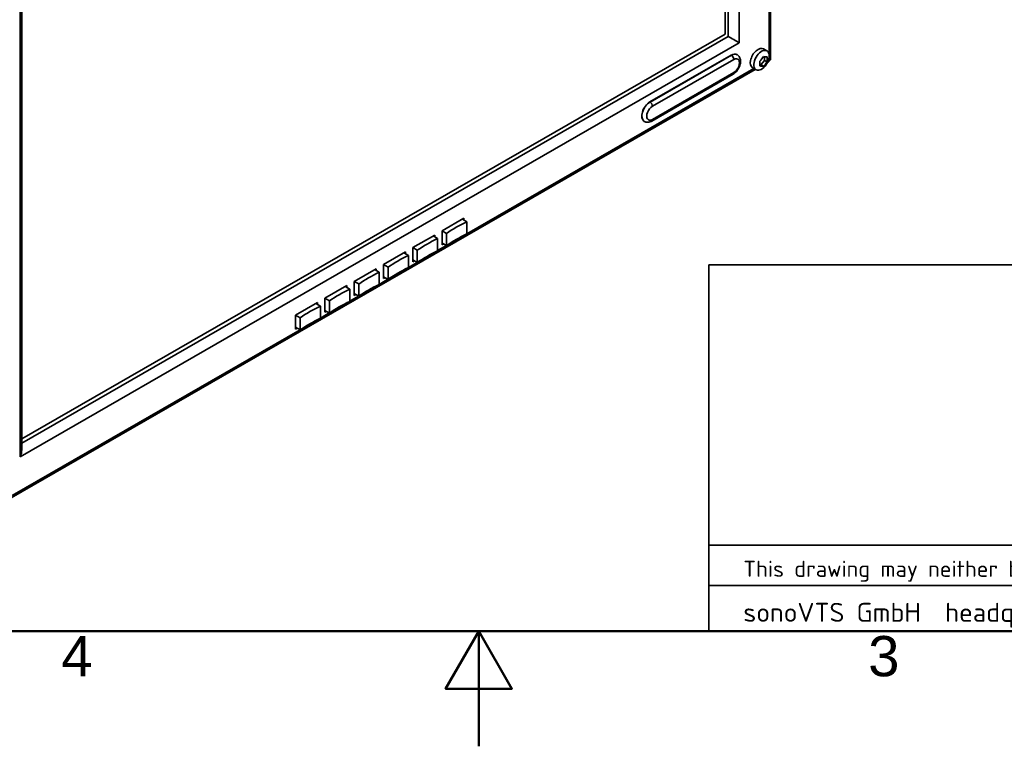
# Model space of a CAD drawing. Header units: millimetres. Extents: x 0 to 2100, y 0 to 1485.
# Tile 7 of 15: x 850 to 1278, y 0 to 316. Entities that reach past the tile are written whole.
import ezdxf

# ---------------------------------------------------------------- set-up
doc = ezdxf.new("R2010")
doc.units = ezdxf.units.MM
doc.header["$LTSCALE"] = 5
for name, color, linetype, lineweight in [('Rahmen_0', 7, 'Continuous', 50), ('Rahmen_2', 7, 'Continuous', 50), ('Sichtbare Kanten(ISO)', 7, 'Continuous', 35), ('Sichtbare tangentiale Kanten(ISO)', 7, 'Continuous', 35), ('Skizziergeometrie(ISO)', 7, 'Continuous', 35), ('Symbole(ISO)', 7, 'Continuous', 18)]:
    doc.layers.add(name, color=color, linetype=linetype, lineweight=lineweight)
doc.styles.add('Aktuell-BSI', font='arial.ttf')
doc.styles.add('Aktuell-ISO', font='arial.ttf')
doc.styles.add('Textstil28', font='arial.ttf')
doc.styles.add('Textstil29', font='arial.ttf')
doc.styles.add('Textstil9', font='arial.ttf')

# ---------------------------------------------------------------- blocks, each defined once
blk = doc.blocks.new('Ränder Standardrahmen')
at = {"layer": 'Rahmen_0', "flags": 128}
for points in [[(10, 10), (10, 287), (410, 287), (410, 10), (10, 10)], [(210, 0), (210, 10), (207.113, 5), (212.887, 5), (210, 10)]]:
    blk.add_lwpolyline(points, dxfattribs=at)
at = {"layer": 'Rahmen_2', "char_height": 3.5, "attachment_point": 7, "style": 'Aktuell-BSI'}
for s, insert in [('4', (173.705, 6.1)), ('3', (243.856, 6.041))]:
    blk.add_mtext(s, dxfattribs=dict(at, insert=insert))
blk = doc.blocks.new('Schriftfelder Kundenansicht englisch')
at = {"layer": 'Skizziergeometrie(ISO)'}
for p, q in [((89.837, 95.818), (269.837, 95.818)), ((89.837, 95.818), (89.837, 63.943)), ((269.837, 71.443), (89.837, 71.443)), ((89.837, 67.943), (269.837, 67.943)), ((89.837, 63.943), (269.837, 63.943))]:
    blk.add_line(p, q, dxfattribs=at)
at = {"layer": 'Symbole(ISO)', "color": 7, "insert": (92.837, 69.168), "char_height": 1.4, "width": 243.73782, "attachment_point": 4, "style": 'Aktuell-ISO'}
blk.add_mtext('\\fISOCPEUR|b0|i0;\\H1.4000;This drawing may neither be copied nor made accessible to third parties without prior written approval of sonoVTS GmbH.', dxfattribs=at)
at = {"layer": 'Symbole(ISO)', "color": 7, "insert": (92.837, 65.343), "char_height": 1.65, "attachment_point": 4, "style": 'Aktuell-ISO'}
blk.add_mtext('\\fISOCPEUR|b0|i0;\\H1.6500;sonoVTS GmbH\\fISOCPEUR|b0|i0;\\H1.6500;  headquarters: Kapellenstrasse 11  85622 Feldkirchen         branch Hohenkammer: Am Königholz Ost 4  85411 Hohenkammer            www.sonovts.de', dxfattribs=at)
at = {"layer": 'Symbole(ISO)', "color": 7}
for tag, p, height, style in [('KONSTRUKTEUR_001', (124.563, 89.696), 2.997, 'Textstil28'), ('KONTROLLIERT_VON_001', (161.184, 89.696), 2.997, 'Textstil28'), ('KONTROLLDATUM_001', (197.631, 89.684), 2.997, 'Textstil28'), ('DATEINAME_001', (234.55, 89.219), 1.499, 'Textstil29'), ('Artikelnummer_001', (197.555, 81.054), 3.5, 'Textstil9'), ('BAUTEILNUMMER_001', (124.46, 79.179), 3.5, 'Textstil9'), ('costumers_view_001', (197.923, 73.446), 2.997, 'Textstil28')]:
    blk.add_attdef(tag, p, '', height=height, dxfattribs=dict(at, style=style))

msp = doc.modelspace()

# ---------------------------------------------------------------- linework, layer by layer
at = {"layer": 'Sichtbare Kanten(ISO)'}
for p, q in [((1176.89, 550.99), (1176.89, 298.61)), ((1158.46, 308.66), (1158.46, 531.29)), ((1163.27, 305.88), (1163.27, 534.79)), ((1163.27, 305.88), (1163.27, 534.79)), ((1157.06, 309.69), (1157.06, 530.49)), ((1157.06, 309.69), (1157.06, 530.49)), ((850.73, 125.9), (850.73, 354.81)), ((850.73, 354.81), (850.73, 125.9)), ((851.35, 354.44), (851.35, 128.91)), ((851.35, 133.64), (1157.06, 309.69)), ((851.35, 133.64), (1157.06, 309.69)), ((1158.46, 308.66), (851.35, 131.81)), ((1163.27, 305.88), (850.73, 125.9)), ((850.73, 125.9), (1163.27, 305.88)), ((1159.73, 300.53), (1124.38, 280.17)), ((1162.3, 300.74), (1162.23, 300.78)), ((1175.28, 302.38), (1173.77, 303.25)), ((1174.26, 298.26), (1174.26, 299.85)), ((1172.18, 296.33), (1172.67, 296.28)), ((1172.67, 296.28), (1174.26, 298.26)), ((1172.67, 296.28), (1173.71, 295.68)), ((1174.26, 298.26), (1175.3, 297.66)), ((1175.96, 297.63), (1175.56, 297.41)), ((1170.22, 294.33), (846.76, 108.06)), ((1160.55, 292.24), (1125.2, 271.88)), ((1170.54, 294.15), (1169.03, 295.02)), ((1121.95, 271.71), (1121.88, 271.75)), ((1043.59, 229.64), (1034.04, 224.15)), ((1042.88, 229.24), (1044.86, 228.1)), ((1043.59, 228.83), (1043.59, 229.64)), ((1044.86, 228.1), (1044.86, 222.78)), ((1036.02, 223.01), (1034.04, 224.15)), ((1034.04, 224.15), (1034.04, 218.02)), ((1036.02, 217.69), (1036.02, 223.01)), ((1030.86, 222.31), (1021.32, 216.82)), ((1030.15, 221.91), (1032.14, 220.77)), ((1030.86, 221.5), (1030.86, 222.31)), ((1032.14, 220.77), (1032.14, 215.45)), ((1034.04, 218.83), (1036.02, 217.69)), ((1034.04, 218.02), (1034.75, 218.42)), ((1018.13, 214.99), (1008.59, 209.49)), ((1017.43, 214.58), (1019.41, 213.44)), ((1018.13, 214.17), (1018.13, 214.99)), ((1023.3, 215.68), (1021.32, 216.82)), ((1021.32, 216.82), (1021.32, 210.69)), ((1023.3, 210.36), (1023.3, 215.68)), ((1019.41, 213.44), (1019.41, 208.12)), ((1021.32, 211.5), (1023.3, 210.36)), ((1021.32, 210.69), (1022.03, 211.09)), ((1005.41, 207.66), (995.86, 202.16)), ((1004.7, 207.25), (1006.68, 206.11)), ((1005.41, 206.84), (1005.41, 207.66)), ((1006.68, 206.11), (1006.68, 200.79)), ((1010.57, 208.35), (1008.59, 209.49)), ((1008.59, 209.49), (1008.59, 203.36)), ((1010.57, 203.03), (1010.57, 208.35)), ((997.84, 201.02), (995.86, 202.16)), ((995.86, 202.16), (995.86, 196.03)), ((1008.59, 204.17), (1010.57, 203.03)), ((1008.59, 203.36), (1009.3, 203.76)), ((992.68, 200.33), (983.13, 194.83)), ((991.97, 199.92), (993.95, 198.78)), ((992.68, 199.51), (992.68, 200.33)), ((993.95, 198.78), (993.95, 193.46)), ((997.84, 195.7), (997.84, 201.02)), ((979.95, 193), (970.4, 187.5)), ((979.95, 192.18), (979.95, 193)), ((985.11, 193.69), (983.13, 194.83)), ((983.13, 194.83), (983.13, 188.7)), ((985.11, 188.37), (985.11, 193.69)), ((995.86, 196.84), (997.84, 195.7)), ((995.86, 196.03), (996.57, 196.44)), ((979.24, 192.59), (981.22, 191.45)), ((981.22, 191.45), (981.22, 186.13)), ((983.13, 189.51), (985.11, 188.37)), ((983.13, 188.7), (983.84, 189.11)), ((972.38, 186.36), (970.4, 187.5)), ((970.4, 187.5), (970.4, 181.37)), ((972.38, 181.04), (972.38, 186.36)), ((970.4, 182.18), (972.38, 181.04)), ((970.4, 181.37), (971.11, 181.78))]:
    msp.add_line(p, q, dxfattribs=at)
msp.add_arc((1168.36, 300.89), 8, 320.5086, 339.6194, dxfattribs=at)
for centre, major_axis, ratio, start_param, end_param in [((1157.79, 309.25), (0.75, 1.3), 0.578093, 4.572835, 4.610909), ((1160.98, 307.2), (4.5, -2.6), 0.001672, 1.037263, 2.16507), ((1160.98, 307.2), (4.5, -2.6), 0.001672, 1.037263, 2.16507), ((1159.73, 296.44), (2.5, 4.33), 0.578093, 0, 0.783464), ((1171.4, 299.14), (2.37, 4.12), 0.578093, 0, 3.141593), ((1172.91, 298.27), (2.37, 4.12), 0.578093, 4.995748, 10.712216), ((1167.56, 302.02), (-6.29, -4.41), 0.787757, 1.753349, 2.093405), ((1169.15, 302.94), (-7.16, 2.78), 0.209664, 2.338976, 2.679032), ((1169.95, 301.8), (-3.83, 6.65), 0.578093, 3.758896, 4.098953), ((1166.77, 299.97), (3.83, -6.65), 0.578093, 0.617304, 0.95736), ((1167.56, 298.84), (7.16, -2.78), 0.209664, 5.480569, 5.820625), ((1169.15, 299.75), (6.29, 4.41), 0.787757, 4.894941, 5.234997), ((1174.82, 299.41), (1.16, -1.76), 0.465056, 6.257487, 6.650186), ((1174.91, 299.45), (-1.05, 1.82), 0.396922, 3.141428, 3.143361), ((1174.79, 299.39), (-1.13, 1.77), 0.547384, 3.512679, 3.905378), ((1174.79, 298.97), (2.1, -0.43), 0.086765, 5.515374, 5.908073), ((1174.79, 298.61), (2.1, 0), 0.130308, 5.890486, 6.283185), ((1124.38, 276.08), (-2.5, -4.33), 0.578093, 3.925057, 6.283185), ((1086.37, 199.1), (-65.25, 0), 0.575862, 5.401861, 5.593714), ((1086.37, 193.79), (65.25, 0), 0.575862, 2.260268, 2.452121), ((1073.65, 191.77), (-65.25, 0), 0.575862, 5.401861, 5.593714), ((1073.65, 186.46), (65.25, 0), 0.575862, 2.260268, 2.452121), ((1060.92, 184.44), (-65.25, 0), 0.575862, 5.401861, 5.593714), ((1048.19, 177.11), (-65.25, 0), 0.575862, 5.401861, 5.593714), ((1060.92, 179.13), (65.25, 0), 0.575862, 2.260268, 2.452121), ((1035.46, 169.78), (-65.25, 0), 0.575862, 5.401861, 5.593714), ((1048.19, 171.8), (65.25, 0), 0.575862, 2.260268, 2.452121), ((1035.46, 164.47), (65.25, 0), 0.575862, 2.260268, 2.452121), ((1022.73, 162.45), (-65.25, 0), 0.575862, 5.401861, 5.593714), ((1022.73, 157.14), (65.25, 0), 0.575862, 2.260268, 2.452121), ((846.85, 126.31), (3.19, 5.51), 0.576978, 4.964254, 5.498754), ((846.85, 126.31), (3.19, 5.51), 0.576978, 4.964254, 5.498754)]:
    msp.add_ellipse(centre, major_axis=major_axis, ratio=ratio, start_param=start_param, end_param=end_param, dxfattribs=at)
for points, knots in [([(1160.55, 292.24), (1160.99, 292.49), (1161.39, 292.82), (1162.13, 293.56), (1162.46, 293.99), (1163.02, 294.91), (1163.25, 295.39), (1163.6, 296.39), (1163.72, 296.9), (1163.8, 297.93), (1163.77, 298.45), (1163.51, 299.37), (1163.31, 299.79), (1162.81, 300.38), (1162.57, 300.58), (1162.3, 300.74)], [4.712389, 4.712389, 4.712389, 4.712389, 5.076448, 5.076448, 5.448092, 5.448092, 5.814806, 5.814806, 6.184565, 6.184565, 6.555413, 6.555413, 6.868706, 6.868706, 7.070517, 7.070517, 7.070517, 7.070517]), ([(1121.95, 271.71), (1122.16, 271.59), (1122.39, 271.5), (1122.85, 271.38), (1123.08, 271.35), (1123.54, 271.34), (1123.76, 271.37), (1124.2, 271.46), (1124.41, 271.52), (1124.81, 271.68), (1125.01, 271.77), (1125.2, 271.88)], [3.9289245, 3.9289245, 3.9289245, 3.9289245, 4.0856174, 4.0856174, 4.2423103, 4.2423103, 4.3990032, 4.3990032, 4.5556961, 4.5556961, 4.712389, 4.712389, 4.712389, 4.712389])]:
    msp.add_open_spline(points, degree=3, knots=knots, dxfattribs=at)
at = {"layer": 'Sichtbare tangentiale Kanten(ISO)'}
for p, q in [((1176.28, 549.36), (1176.28, 298.53)), ((1159.8, 300.49), (1124.45, 280.13)), ((1159.8, 300.49), (1159.73, 300.53)), ((1160.86, 298.65), (1125.51, 278.29)), ((1176.28, 298.53), (1175.94, 298.34)), ((1169.6, 294.69), (1044.86, 222.86)), ((1125.51, 272.57), (1160.86, 292.93)), ((1124.45, 280.13), (1124.38, 280.17)), ((1044.06, 222.4), (1036.69, 218.15)), ((1031.34, 215.07), (1023.97, 210.82)), ((1035.96, 217.73), (1032.14, 215.53)), ((1023.23, 210.4), (1019.41, 208.2)), ((1018.61, 207.74), (1011.24, 203.49)), ((1010.5, 203.07), (1006.68, 200.87)), ((1005.88, 200.41), (998.51, 196.16)), ((993.15, 193.08), (985.78, 188.83)), ((997.78, 195.74), (993.95, 193.54)), ((985.05, 188.41), (981.22, 186.21)), ((980.43, 185.75), (973.05, 181.5)), ((972.32, 181.08), (847.14, 108.99))]:
    msp.add_line(p, q, dxfattribs=at)
for centre, major_axis, start_param, end_param in [((1159.8, 296.4), (2.5, 4.33), 0, 0.783464), ((1159.8, 299.27), (-0.75, 1.3), 3.928925, 5.499721), ((1160.86, 295.79), (1.75, 3.03), 3.925057, 7.06665), ((1159.8, 293.54), (0.75, -1.3), 0, 0.78733), ((1124.45, 276.04), (-2.5, -4.33), 3.925057, 6.283185), ((1125.51, 275.43), (-1.75, -3.03), 3.925057, 7.06665), ((1124.45, 278.91), (-0.75, 1.3), 3.928925, 5.499721), ((1124.45, 273.18), (0.75, -1.3), 0, 0.787331)]:
    msp.add_ellipse(centre, major_axis=major_axis, ratio=0.578093, start_param=start_param, end_param=end_param, dxfattribs=at)

# ---------------------------------------------------------------- block references
at = {"xscale": 5, "yscale": 5, "zscale": 5}
for name, p in [('Ränder Standardrahmen', (0, 0)), ('Schriftfelder Kundenansicht englisch', (700.82, -269.72))]:
    msp.add_blockref(name, p, dxfattribs=at)

doc.saveas('drawing.dxf')
